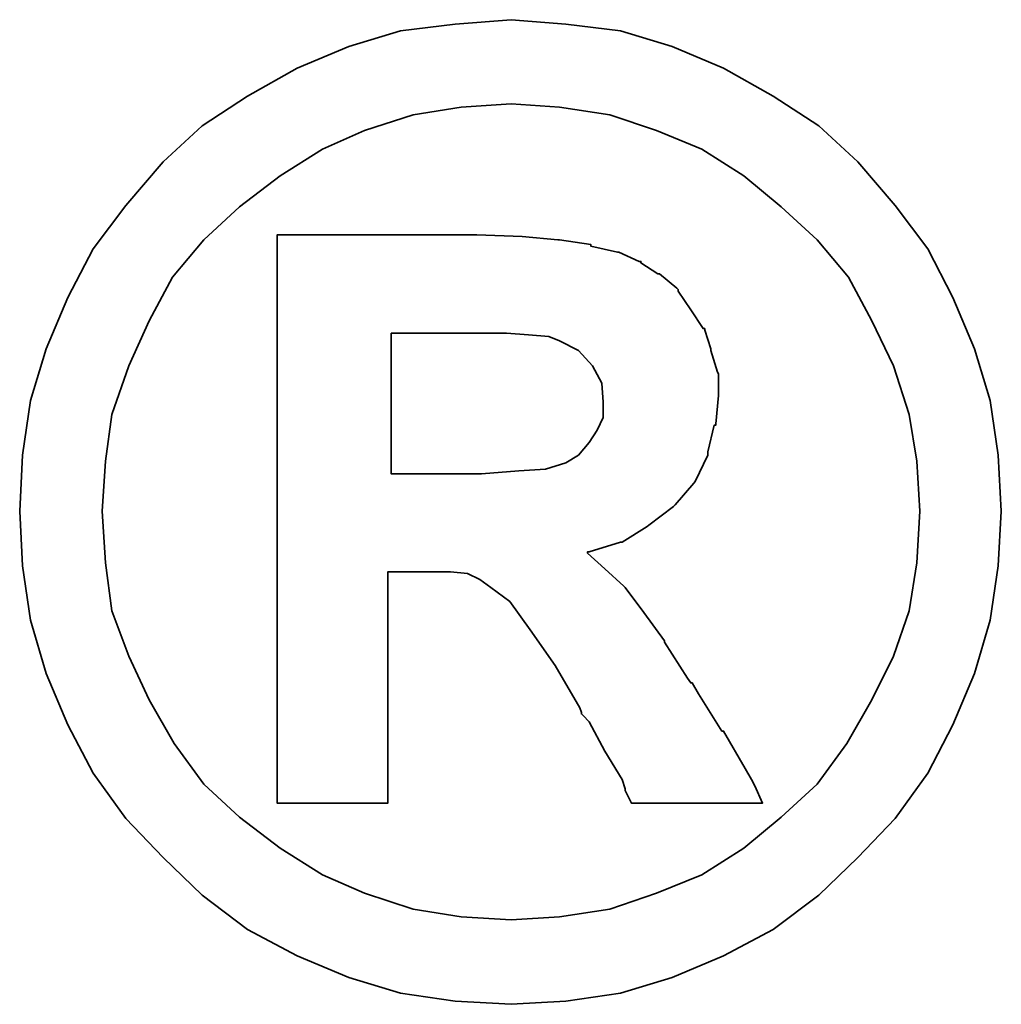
# Model space of a CAD drawing. Header units: inches. Extents: x -436 to 2114, y -375 to 994.
# Tile 46 of 49: x 302.295 to 302.832, y 175.926 to 176.465. Entities that reach past the tile are written whole.
import ezdxf

# ---------------------------------------------------------------- set-up
doc = ezdxf.new("R2010")
doc.units = ezdxf.units.IN
doc.header["$MEASUREMENT"] = 0
doc.layers.add('DIM', color=4, linetype='Continuous')
doc.layers.add('layer 1', color=7, linetype='Continuous')

# ---------------------------------------------------------------- blocks, each defined once
blk = doc.blocks.new('TBI MOTION logo(完整正式版)')
at = {"layer": 'layer 1', "color": 22, "lineweight": 35}
for points, knots in [([(81.20634, 4.98624), (81.20634, 4.98624), (81.18649, 5.32862), (81.18649, 5.32862), (81.18649, 5.32862), (81.18649, 5.32862), (81.13886, 5.66206), (81.13886, 5.66206), (81.13886, 5.66206), (81.13886, 5.66206), (81.04359, 5.97764), (81.04359, 5.97764), (81.04359, 5.97764), (81.04359, 5.97764), (80.91061, 6.29124), (80.91061, 6.29124), (80.91061, 6.29124), (80.91061, 6.29124), (80.75778, 6.58697), (80.75778, 6.58697), (80.75778, 6.58697), (80.75778, 6.58697), (80.5593, 6.85294), (80.5593, 6.85294), (80.5593, 6.85294), (80.5593, 6.85294), (80.33105, 7.1189), (80.33105, 7.1189), (80.33105, 7.1189), (80.33105, 7.1189), (80.09287, 7.33921), (80.09287, 7.33921), (80.09287, 7.33921), (80.09287, 7.33921), (79.815, 7.51982), (79.815, 7.51982), (79.815, 7.51982), (79.815, 7.51982), (79.51133, 7.69051), (79.51133, 7.69051), (79.51133, 7.69051), (79.51133, 7.69051), (79.19773, 7.8235), (79.19773, 7.8235), (79.19773, 7.8235), (79.19773, 7.8235), (78.88215, 7.91877), (78.88215, 7.91877), (78.88215, 7.91877), (78.88215, 7.91877), (78.54871, 7.95846), (78.54871, 7.95846), (78.54871, 7.95846), (78.54871, 7.95846), (78.21526, 7.98625), (78.21526, 7.98625), (78.21526, 7.98625), (78.21526, 7.98625), (77.87388, 7.95846), (77.87388, 7.95846), (77.87388, 7.95846), (77.87388, 7.95846), (77.54044, 7.91877), (77.54044, 7.91877), (77.54044, 7.91877), (77.54044, 7.91877), (77.22485, 7.8235), (77.22485, 7.8235), (77.22485, 7.8235), (77.22485, 7.8235), (76.91027, 7.69051), (76.91027, 7.69051), (76.91027, 7.69051), (76.91027, 7.69051), (76.6056, 7.51982), (76.6056, 7.51982), (76.6056, 7.51982), (76.6056, 7.51982), (76.32972, 7.33921), (76.32972, 7.33921), (76.32972, 7.33921), (76.32972, 7.33921), (76.09154, 7.1189), (76.09154, 7.1189), (76.09154, 7.1189), (76.09154, 7.1189), (75.86329, 6.85294), (75.86329, 6.85294), (75.86329, 6.85294), (75.86329, 6.85294), (75.66382, 6.58697), (75.66382, 6.58697), (75.66382, 6.58697), (75.66382, 6.58697), (75.51099, 6.29124), (75.51099, 6.29124), (75.51099, 6.29124), (75.51099, 6.29124), (75.37702, 5.97764), (75.37702, 5.97764), (75.37702, 5.97764), (75.37702, 5.97764), (75.28175, 5.66206), (75.28175, 5.66206), (75.28175, 5.66206), (75.28175, 5.66206), (75.23411, 5.32862), (75.23411, 5.32862), (75.23411, 5.32862), (75.23411, 5.32862), (75.21625, 4.98624), (75.21625, 4.98624), (75.21625, 4.98624), (75.21625, 4.98624), (75.23411, 4.6528), (75.23411, 4.6528), (75.23411, 4.6528), (75.23411, 4.6528), (75.28175, 4.32035), (75.28175, 4.32035), (75.28175, 4.32035), (75.28175, 4.32035), (75.37702, 3.99583), (75.37702, 3.99583), (75.37702, 3.99583), (75.37702, 3.99583), (75.51099, 3.68224), (75.51099, 3.68224), (75.51099, 3.68224), (75.51099, 3.68224), (75.66382, 3.38749), (75.66382, 3.38749), (75.66382, 3.38749), (75.66382, 3.38749), (75.86329, 3.10963), (75.86329, 3.10963), (75.86329, 3.10963), (75.86329, 3.10963), (76.09154, 2.87145), (76.09154, 2.87145), (76.09154, 2.87145), (76.09154, 2.87145), (76.32972, 2.6432), (76.32972, 2.6432), (76.32972, 2.6432), (76.32972, 2.6432), (76.6056, 2.43381), (76.6056, 2.43381), (76.6056, 2.43381), (76.6056, 2.43381), (76.91027, 2.27205), (76.91027, 2.27205), (76.91027, 2.27205), (76.91027, 2.27205), (77.22485, 2.13906), (77.22485, 2.13906), (77.22485, 2.13906), (77.22485, 2.13906), (77.54044, 2.0438), (77.54044, 2.0438), (77.54044, 2.0438), (77.54044, 2.0438), (77.87388, 1.99616), (77.87388, 1.99616), (77.87388, 1.99616), (77.87388, 1.99616), (78.21526, 1.97631), (78.21526, 1.97631), (78.21526, 1.97631), (78.21526, 1.97631), (78.54871, 1.99616), (78.54871, 1.99616), (78.54871, 1.99616), (78.54871, 1.99616), (78.88215, 2.0438), (78.88215, 2.0438), (78.88215, 2.0438), (78.88215, 2.0438), (79.19773, 2.13906), (79.19773, 2.13906), (79.19773, 2.13906), (79.19773, 2.13906), (79.51133, 2.27205), (79.51133, 2.27205), (79.51133, 2.27205), (79.51133, 2.27205), (79.815, 2.43381), (79.815, 2.43381), (79.815, 2.43381), (79.815, 2.43381), (80.09287, 2.6432), (80.09287, 2.6432), (80.09287, 2.6432), (80.09287, 2.6432), (80.33105, 2.87145), (80.33105, 2.87145), (80.33105, 2.87145), (80.33105, 2.87145), (80.5593, 3.10963), (80.5593, 3.10963), (80.5593, 3.10963), (80.5593, 3.10963), (80.75778, 3.38749), (80.75778, 3.38749), (80.75778, 3.38749), (80.75778, 3.38749), (80.91061, 3.68224), (80.91061, 3.68224), (80.91061, 3.68224), (80.91061, 3.68224), (81.04359, 3.99583), (81.04359, 3.99583), (81.04359, 3.99583), (81.04359, 3.99583), (81.13886, 4.32035), (81.13886, 4.32035), (81.13886, 4.32035), (81.13886, 4.32035), (81.18649, 4.6528), (81.18649, 4.6528), (81.18649, 4.6528), (81.18649, 4.6528), (81.20634, 4.98624), (81.20634, 4.98624)], [0, 0, 0, 0, 0.0178571, 0.0178571, 0.0178571, 0.0178571, 0.0357143, 0.0357143, 0.0357143, 0.0357143, 0.0535714, 0.0535714, 0.0535714, 0.0535714, 0.0714286, 0.0714286, 0.0714286, 0.0714286, 0.0892857, 0.0892857, 0.0892857, 0.0892857, 0.1071429, 0.1071429, 0.1071429, 0.1071429, 0.125, 0.125, 0.125, 0.125, 0.1428571, 0.1428571, 0.1428571, 0.1428571, 0.1607143, 0.1607143, 0.1607143, 0.1607143, 0.1785714, 0.1785714, 0.1785714, 0.1785714, 0.1964286, 0.1964286, 0.1964286, 0.1964286, 0.2142857, 0.2142857, 0.2142857, 0.2142857, 0.2321429, 0.2321429, 0.2321429, 0.2321429, 0.25, 0.25, 0.25, 0.25, 0.2678571, 0.2678571, 0.2678571, 0.2678571, 0.2857143, 0.2857143, 0.2857143, 0.2857143, 0.3035714, 0.3035714, 0.3035714, 0.3035714, 0.3214286, 0.3214286, 0.3214286, 0.3214286, 0.3392857, 0.3392857, 0.3392857, 0.3392857, 0.3571429, 0.3571429, 0.3571429, 0.3571429, 0.375, 0.375, 0.375, 0.375, 0.3928571, 0.3928571, 0.3928571, 0.3928571, 0.4107143, 0.4107143, 0.4107143, 0.4107143, 0.4285714, 0.4285714, 0.4285714, 0.4285714, 0.4464286, 0.4464286, 0.4464286, 0.4464286, 0.4642857, 0.4642857, 0.4642857, 0.4642857, 0.4821429, 0.4821429, 0.4821429, 0.4821429, 0.5, 0.5, 0.5, 0.5, 0.5178571, 0.5178571, 0.5178571, 0.5178571, 0.5357143, 0.5357143, 0.5357143, 0.5357143, 0.5535714, 0.5535714, 0.5535714, 0.5535714, 0.5714286, 0.5714286, 0.5714286, 0.5714286, 0.5892857, 0.5892857, 0.5892857, 0.5892857, 0.6071429, 0.6071429, 0.6071429, 0.6071429, 0.625, 0.625, 0.625, 0.625, 0.6428571, 0.6428571, 0.6428571, 0.6428571, 0.6607143, 0.6607143, 0.6607143, 0.6607143, 0.6785714, 0.6785714, 0.6785714, 0.6785714, 0.6964286, 0.6964286, 0.6964286, 0.6964286, 0.7142857, 0.7142857, 0.7142857, 0.7142857, 0.7321429, 0.7321429, 0.7321429, 0.7321429, 0.75, 0.75, 0.75, 0.75, 0.7678571, 0.7678571, 0.7678571, 0.7678571, 0.7857143, 0.7857143, 0.7857143, 0.7857143, 0.8035714, 0.8035714, 0.8035714, 0.8035714, 0.8214286, 0.8214286, 0.8214286, 0.8214286, 0.8392857, 0.8392857, 0.8392857, 0.8392857, 0.8571429, 0.8571429, 0.8571429, 0.8571429, 0.875, 0.875, 0.875, 0.875, 0.8928571, 0.8928571, 0.8928571, 0.8928571, 0.9107143, 0.9107143, 0.9107143, 0.9107143, 0.9285714, 0.9285714, 0.9285714, 0.9285714, 0.9464286, 0.9464286, 0.9464286, 0.9464286, 0.9642857, 0.9642857, 0.9642857, 0.9642857, 0.9821429, 0.9821429, 0.9821429, 0.9821429, 1, 1, 1, 1]), ([(80.71014, 4.98624), (80.71014, 4.98624), (80.69129, 5.29091), (80.69129, 5.29091), (80.69129, 5.29091), (80.69129, 5.29091), (80.64464, 5.57672), (80.64464, 5.57672), (80.64464, 5.57672), (80.64464, 5.57672), (80.54937, 5.87245), (80.54937, 5.87245), (80.54937, 5.87245), (80.54937, 5.87245), (80.41639, 6.14833), (80.41639, 6.14833), (80.41639, 6.14833), (80.41639, 6.14833), (80.27349, 6.41429), (80.27349, 6.41429), (80.27349, 6.41429), (80.27349, 6.41429), (80.08295, 6.64255), (80.08295, 6.64255), (80.08295, 6.64255), (80.08295, 6.64255), (79.86264, 6.84301), (79.86264, 6.84301), (79.86264, 6.84301), (79.86264, 6.84301), (79.63439, 7.03355), (79.63439, 7.03355), (79.63439, 7.03355), (79.63439, 7.03355), (79.37835, 7.1963), (79.37835, 7.1963), (79.37835, 7.1963), (79.37835, 7.1963), (79.10246, 7.30944), (79.10246, 7.30944), (79.10246, 7.30944), (79.10246, 7.30944), (78.81665, 7.40471), (78.81665, 7.40471), (78.81665, 7.40471), (78.81665, 7.40471), (78.511, 7.45234), (78.511, 7.45234), (78.511, 7.45234), (78.511, 7.45234), (78.21526, 7.47219), (78.21526, 7.47219), (78.21526, 7.47219), (78.21526, 7.47219), (77.9106, 7.45234), (77.9106, 7.45234), (77.9106, 7.45234), (77.9106, 7.45234), (77.61685, 7.40471), (77.61685, 7.40471), (77.61685, 7.40471), (77.61685, 7.40471), (77.32012, 7.30944), (77.32012, 7.30944), (77.32012, 7.30944), (77.32012, 7.30944), (77.06309, 7.1963), (77.06309, 7.1963), (77.06309, 7.1963), (77.06309, 7.1963), (76.80606, 7.03355), (76.80606, 7.03355), (76.80606, 7.03355), (76.80606, 7.03355), (76.55797, 6.84301), (76.55797, 6.84301), (76.55797, 6.84301), (76.55797, 6.84301), (76.34063, 6.64255), (76.34063, 6.64255), (76.34063, 6.64255), (76.34063, 6.64255), (76.1491, 6.41429), (76.1491, 6.41429), (76.1491, 6.41429), (76.1491, 6.41429), (76.0062, 6.14833), (76.0062, 6.14833), (76.0062, 6.14833), (76.0062, 6.14833), (75.88314, 5.87245), (75.88314, 5.87245), (75.88314, 5.87245), (75.88314, 5.87245), (75.77794, 5.57672), (75.77794, 5.57672), (75.77794, 5.57672), (75.77794, 5.57672), (75.73924, 5.29091), (75.73924, 5.29091), (75.73924, 5.29091), (75.73924, 5.29091), (75.72039, 4.98624), (75.72039, 4.98624), (75.72039, 4.98624), (75.72039, 4.98624), (75.73924, 4.67165), (75.73924, 4.67165), (75.73924, 4.67165), (75.73924, 4.67165), (75.77794, 4.37791), (75.77794, 4.37791), (75.77794, 4.37791), (75.77794, 4.37791), (75.88314, 4.10102), (75.88314, 4.10102), (75.88314, 4.10102), (75.88314, 4.10102), (76.0062, 3.83407), (76.0062, 3.83407), (76.0062, 3.83407), (76.0062, 3.83407), (76.15902, 3.56811), (76.15902, 3.56811), (76.15902, 3.56811), (76.15902, 3.56811), (76.34063, 3.32001), (76.34063, 3.32001), (76.34063, 3.32001), (76.34063, 3.32001), (76.55797, 3.11955), (76.55797, 3.11955), (76.55797, 3.11955), (76.55797, 3.11955), (76.80606, 2.92901), (76.80606, 2.92901), (76.80606, 2.92901), (76.80606, 2.92901), (77.06309, 2.76725), (77.06309, 2.76725), (77.06309, 2.76725), (77.06309, 2.76725), (77.32012, 2.65412), (77.32012, 2.65412), (77.32012, 2.65412), (77.32012, 2.65412), (77.61685, 2.55786), (77.61685, 2.55786), (77.61685, 2.55786), (77.61685, 2.55786), (77.9106, 2.51022), (77.9106, 2.51022), (77.9106, 2.51022), (77.9106, 2.51022), (78.21526, 2.49137), (78.21526, 2.49137), (78.21526, 2.49137), (78.21526, 2.49137), (78.511, 2.51022), (78.511, 2.51022), (78.511, 2.51022), (78.511, 2.51022), (78.81665, 2.55786), (78.81665, 2.55786), (78.81665, 2.55786), (78.81665, 2.55786), (79.10246, 2.65412), (79.10246, 2.65412), (79.10246, 2.65412), (79.10246, 2.65412), (79.37835, 2.76725), (79.37835, 2.76725), (79.37835, 2.76725), (79.37835, 2.76725), (79.63439, 2.92901), (79.63439, 2.92901), (79.63439, 2.92901), (79.63439, 2.92901), (79.86264, 3.11955), (79.86264, 3.11955), (79.86264, 3.11955), (79.86264, 3.11955), (80.08295, 3.32001), (80.08295, 3.32001), (80.08295, 3.32001), (80.08295, 3.32001), (80.26356, 3.56811), (80.26356, 3.56811), (80.26356, 3.56811), (80.26356, 3.56811), (80.41639, 3.83407), (80.41639, 3.83407), (80.41639, 3.83407), (80.41639, 3.83407), (80.54937, 4.10102), (80.54937, 4.10102), (80.54937, 4.10102), (80.54937, 4.10102), (80.64464, 4.37791), (80.64464, 4.37791), (80.64464, 4.37791), (80.64464, 4.37791), (80.69129, 4.67165), (80.69129, 4.67165), (80.69129, 4.67165), (80.69129, 4.67165), (80.71014, 4.98624), (80.71014, 4.98624)], [0, 0, 0, 0, 0.0192308, 0.0192308, 0.0192308, 0.0192308, 0.0384615, 0.0384615, 0.0384615, 0.0384615, 0.0576923, 0.0576923, 0.0576923, 0.0576923, 0.0769231, 0.0769231, 0.0769231, 0.0769231, 0.0961538, 0.0961538, 0.0961538, 0.0961538, 0.1153846, 0.1153846, 0.1153846, 0.1153846, 0.1346154, 0.1346154, 0.1346154, 0.1346154, 0.1538462, 0.1538462, 0.1538462, 0.1538462, 0.1730769, 0.1730769, 0.1730769, 0.1730769, 0.1923077, 0.1923077, 0.1923077, 0.1923077, 0.2115385, 0.2115385, 0.2115385, 0.2115385, 0.2307692, 0.2307692, 0.2307692, 0.2307692, 0.25, 0.25, 0.25, 0.25, 0.2692308, 0.2692308, 0.2692308, 0.2692308, 0.2884615, 0.2884615, 0.2884615, 0.2884615, 0.3076923, 0.3076923, 0.3076923, 0.3076923, 0.3269231, 0.3269231, 0.3269231, 0.3269231, 0.3461538, 0.3461538, 0.3461538, 0.3461538, 0.3653846, 0.3653846, 0.3653846, 0.3653846, 0.3846154, 0.3846154, 0.3846154, 0.3846154, 0.4038462, 0.4038462, 0.4038462, 0.4038462, 0.4230769, 0.4230769, 0.4230769, 0.4230769, 0.4423077, 0.4423077, 0.4423077, 0.4423077, 0.4615385, 0.4615385, 0.4615385, 0.4615385, 0.4807692, 0.4807692, 0.4807692, 0.4807692, 0.5, 0.5, 0.5, 0.5, 0.5192308, 0.5192308, 0.5192308, 0.5192308, 0.5384615, 0.5384615, 0.5384615, 0.5384615, 0.5576923, 0.5576923, 0.5576923, 0.5576923, 0.5769231, 0.5769231, 0.5769231, 0.5769231, 0.5961538, 0.5961538, 0.5961538, 0.5961538, 0.6153846, 0.6153846, 0.6153846, 0.6153846, 0.6346154, 0.6346154, 0.6346154, 0.6346154, 0.6538462, 0.6538462, 0.6538462, 0.6538462, 0.6730769, 0.6730769, 0.6730769, 0.6730769, 0.6923077, 0.6923077, 0.6923077, 0.6923077, 0.7115385, 0.7115385, 0.7115385, 0.7115385, 0.7307692, 0.7307692, 0.7307692, 0.7307692, 0.75, 0.75, 0.75, 0.75, 0.7692308, 0.7692308, 0.7692308, 0.7692308, 0.7884615, 0.7884615, 0.7884615, 0.7884615, 0.8076923, 0.8076923, 0.8076923, 0.8076923, 0.8269231, 0.8269231, 0.8269231, 0.8269231, 0.8461538, 0.8461538, 0.8461538, 0.8461538, 0.8653846, 0.8653846, 0.8653846, 0.8653846, 0.8846154, 0.8846154, 0.8846154, 0.8846154, 0.9038462, 0.9038462, 0.9038462, 0.9038462, 0.9230769, 0.9230769, 0.9230769, 0.9230769, 0.9423077, 0.9423077, 0.9423077, 0.9423077, 0.9615385, 0.9615385, 0.9615385, 0.9615385, 0.9807692, 0.9807692, 0.9807692, 0.9807692, 1, 1, 1, 1]), ([(76.78721, 3.2823), (76.78721, 3.2823), (76.78721, 3.32001), (76.78721, 3.32001), (76.78721, 3.32001), (76.78721, 3.32001), (76.78721, 3.42422), (76.78721, 3.42422), (76.78721, 3.42422), (76.78721, 3.42422), (76.78721, 3.59689), (76.78721, 3.59689), (76.78721, 3.59689), (76.78721, 3.59689), (76.78721, 3.80529), (76.78721, 3.80529), (76.78721, 3.80529), (76.78721, 3.80529), (76.78721, 4.0524), (76.78721, 4.0524), (76.78721, 4.0524), (76.78721, 4.0524), (76.78721, 4.32035), (76.78721, 4.32035), (76.78721, 4.32035), (76.78721, 4.32035), (76.78721, 4.92868), (76.78721, 4.92868), (76.78721, 4.92868), (76.78721, 4.92868), (76.78721, 5.53801), (76.78721, 5.53801), (76.78721, 5.53801), (76.78721, 5.53801), (76.78721, 5.82482), (76.78721, 5.82482), (76.78721, 5.82482), (76.78721, 5.82482), (76.78721, 6.07291), (76.78721, 6.07291), (76.78721, 6.07291), (76.78721, 6.07291), (76.78721, 6.30017), (76.78721, 6.30017), (76.78721, 6.30017), (76.78721, 6.30017), (76.78721, 6.45399), (76.78721, 6.45399), (76.78721, 6.45399), (76.78721, 6.45399), (76.78721, 6.5572), (76.78721, 6.5572), (76.78721, 6.5572), (76.78721, 6.5572), (76.78721, 6.59689), (76.78721, 6.59689), (76.78721, 6.59689), (76.78721, 6.59689), (76.78721, 6.67232), (76.78721, 6.67232), (76.78721, 6.67232), (76.78721, 6.67232), (76.8537, 6.67232), (76.8537, 6.67232), (76.8537, 6.67232), (76.8537, 6.67232), (76.87355, 6.67232), (76.87355, 6.67232), (76.87355, 6.67232), (76.87355, 6.67232), (76.91027, 6.67232), (76.91027, 6.67232), (76.91027, 6.67232), (76.91027, 6.67232), (77.04424, 6.67232), (77.04424, 6.67232), (77.04424, 6.67232), (77.04424, 6.67232), (77.22485, 6.67232), (77.22485, 6.67232), (77.22485, 6.67232), (77.22485, 6.67232), (77.43524, 6.67232), (77.43524, 6.67232), (77.43524, 6.67232), (77.43524, 6.67232), (77.65357, 6.67232), (77.65357, 6.67232), (77.65357, 6.67232), (77.65357, 6.67232), (77.82625, 6.67232), (77.82625, 6.67232), (77.82625, 6.67232), (77.82625, 6.67232), (77.94037, 6.67232), (77.94037, 6.67232), (77.94037, 6.67232), (77.94037, 6.67232), (77.97709, 6.67232), (77.97709, 6.67232), (77.97709, 6.67232), (77.97709, 6.67232), (77.99694, 6.67232), (77.99694, 6.67232), (77.99694, 6.67232), (77.99694, 6.67232), (78.00686, 6.67232), (78.00686, 6.67232), (78.00686, 6.67232), (78.00686, 6.67232), (78.28275, 6.6624), (78.28275, 6.6624), (78.28275, 6.6624), (78.28275, 6.6624), (78.50107, 6.64255), (78.50107, 6.64255), (78.50107, 6.64255), (78.50107, 6.64255), (78.511, 6.64255), (78.511, 6.64255), (78.511, 6.64255), (78.511, 6.64255), (78.70154, 6.61476), (78.70154, 6.61476), (78.70154, 6.61476), (78.70154, 6.61476), (78.70154, 6.60483), (78.70154, 6.60483), (78.70154, 6.60483), (78.70154, 6.60483), (78.86429, 6.56713), (78.86429, 6.56713), (78.86429, 6.56713), (78.86429, 6.56713), (78.87223, 6.56713), (78.87223, 6.56713), (78.87223, 6.56713), (78.87223, 6.56713), (78.99727, 6.51056), (78.99727, 6.51056), (78.99727, 6.51056), (78.99727, 6.51056), (79.00719, 6.51056), (79.00719, 6.51056), (79.00719, 6.51056), (79.00719, 6.51056), (79.00719, 6.50162), (79.00719, 6.50162), (79.00719, 6.50162), (79.00719, 6.50162), (79.1104, 6.43415), (79.1104, 6.43415), (79.1104, 6.43415), (79.1104, 6.43415), (79.12132, 6.43415), (79.12132, 6.43415), (79.12132, 6.43415), (79.12132, 6.43415), (79.22552, 6.34781), (79.22552, 6.34781), (79.22552, 6.34781), (79.22552, 6.34781), (79.23544, 6.33888), (79.23544, 6.33888), (79.23544, 6.33888), (79.23544, 6.33888), (79.23544, 6.32895), (79.23544, 6.32895), (79.23544, 6.32895), (79.23544, 6.32895), (79.31087, 6.21483), (79.31087, 6.21483), (79.31087, 6.21483), (79.31087, 6.21483), (79.38629, 6.1007), (79.38629, 6.1007), (79.38629, 6.1007), (79.38629, 6.1007), (79.3972, 6.1007), (79.3972, 6.1007), (79.3972, 6.1007), (79.3972, 6.1007), (79.3972, 6.09078), (79.3972, 6.09078), (79.3972, 6.09078), (79.3972, 6.09078), (79.43392, 5.97764), (79.43392, 5.97764), (79.43392, 5.97764), (79.43392, 5.97764), (79.43392, 5.96772), (79.43392, 5.96772), (79.43392, 5.96772), (79.43392, 5.96772), (79.47362, 5.83474), (79.47362, 5.83474), (79.47362, 5.83474), (79.47362, 5.83474), (79.48156, 5.82482), (79.48156, 5.82482), (79.48156, 5.82482), (79.48156, 5.82482), (79.48156, 5.69977), (79.48156, 5.69977), (79.48156, 5.69977), (79.48156, 5.69977), (79.48156, 5.69183), (79.48156, 5.69183), (79.48156, 5.69183), (79.48156, 5.69183), (79.4637, 5.51915), (79.4637, 5.51915), (79.4637, 5.51915), (79.4637, 5.51915), (79.4637, 5.51122), (79.4637, 5.51122), (79.4637, 5.51122), (79.4637, 5.51122), (79.45377, 5.51122), (79.45377, 5.51122), (79.45377, 5.51122), (79.45377, 5.51122), (79.41507, 5.34847), (79.41507, 5.34847), (79.41507, 5.34847), (79.41507, 5.34847), (79.41507, 5.33854), (79.41507, 5.33854), (79.41507, 5.33854), (79.41507, 5.33854), (79.41507, 5.32862), (79.41507, 5.32862), (79.41507, 5.32862), (79.41507, 5.32862), (79.33865, 5.16785), (79.33865, 5.16785), (79.33865, 5.16785), (79.33865, 5.16785), (79.33071, 5.15693), (79.33071, 5.15693), (79.33071, 5.15693), (79.33071, 5.15693), (79.2156, 5.02495), (79.2156, 5.02495), (79.2156, 5.02495), (79.2156, 5.02495), (79.20567, 5.01502), (79.20567, 5.01502), (79.20567, 5.01502), (79.20567, 5.01502), (79.05483, 4.89991), (79.05483, 4.89991), (79.05483, 4.89991), (79.05483, 4.89991), (79.04491, 4.89197), (79.04491, 4.89197), (79.04491, 4.89197), (79.04491, 4.89197), (78.89208, 4.7967), (78.89208, 4.7967), (78.89208, 4.7967), (78.89208, 4.7967), (78.88215, 4.7967), (78.88215, 4.7967), (78.88215, 4.7967), (78.88215, 4.7967), (78.69161, 4.73913), (78.69161, 4.73913), (78.69161, 4.73913), (78.69161, 4.73913), (78.68169, 4.73913), (78.68169, 4.73913), (78.68169, 4.73913), (78.68169, 4.73913), (78.68169, 4.72921), (78.68169, 4.72921), (78.68169, 4.72921), (78.68169, 4.72921), (78.78688, 4.63394), (78.78688, 4.63394), (78.78688, 4.63394), (78.78688, 4.63394), (78.902, 4.52875), (78.902, 4.52875), (78.902, 4.52875), (78.902, 4.52875), (78.91093, 4.52081), (78.91093, 4.52081), (78.91093, 4.52081), (78.91093, 4.52081), (79.02506, 4.36798), (79.02506, 4.36798), (79.02506, 4.36798), (79.02506, 4.36798), (79.1501, 4.1953), (79.1501, 4.1953), (79.1501, 4.1953), (79.1501, 4.1953), (79.1501, 4.18736), (79.1501, 4.18736), (79.1501, 4.18736), (79.1501, 4.18736), (79.29201, 3.96705), (79.29201, 3.96705), (79.29201, 3.96705), (79.29201, 3.96705), (79.31087, 3.93828), (79.31087, 3.93828), (79.31087, 3.93828), (79.31087, 3.93828), (79.32079, 3.93828), (79.32079, 3.93828), (79.32079, 3.93828), (79.32079, 3.93828), (79.3585, 3.87178), (79.3585, 3.87178), (79.3585, 3.87178), (79.3585, 3.87178), (79.50141, 3.64353), (79.50141, 3.64353), (79.50141, 3.64353), (79.50141, 3.64353), (79.51133, 3.64353), (79.51133, 3.64353), (79.51133, 3.64353), (79.51133, 3.64353), (79.64431, 3.41528), (79.64431, 3.41528), (79.64431, 3.41528), (79.64431, 3.41528), (79.68202, 3.3478), (79.68202, 3.3478), (79.68202, 3.3478), (79.68202, 3.3478), (79.70187, 3.31009), (79.70187, 3.31009), (79.70187, 3.31009), (79.70187, 3.31009), (79.7495, 3.2049), (79.7495, 3.2049), (79.7495, 3.2049), (79.7495, 3.2049), (79.64431, 3.2049), (79.64431, 3.2049), (79.64431, 3.2049), (79.64431, 3.2049), (79.62546, 3.2049), (79.62546, 3.2049), (79.62546, 3.2049), (79.62546, 3.2049), (79.53912, 3.2049), (79.53912, 3.2049), (79.53912, 3.2049), (79.53912, 3.2049), (79.31087, 3.2049), (79.31087, 3.2049), (79.31087, 3.2049), (79.31087, 3.2049), (79.08262, 3.2049), (79.08262, 3.2049), (79.08262, 3.2049), (79.08262, 3.2049), (79.00719, 3.2049), (79.00719, 3.2049), (79.00719, 3.2049), (79.00719, 3.2049), (78.98735, 3.2049), (78.98735, 3.2049), (78.98735, 3.2049), (78.98735, 3.2049), (78.94964, 3.2049), (78.94964, 3.2049), (78.94964, 3.2049), (78.94964, 3.2049), (78.92979, 3.24459), (78.92979, 3.24459), (78.92979, 3.24459), (78.92979, 3.24459), (78.91093, 3.2823), (78.91093, 3.2823), (78.91093, 3.2823), (78.91093, 3.2823), (78.91093, 3.29223), (78.91093, 3.29223), (78.91093, 3.29223), (78.91093, 3.29223), (78.89208, 3.3478), (78.89208, 3.3478), (78.89208, 3.3478), (78.89208, 3.3478), (78.78688, 3.52048), (78.78688, 3.52048), (78.78688, 3.52048), (78.78688, 3.52048), (78.69161, 3.7001), (78.69161, 3.7001), (78.69161, 3.7001), (78.69161, 3.7001), (78.6539, 3.7388), (78.6539, 3.7388), (78.6539, 3.7388), (78.6539, 3.7388), (78.64398, 3.74873), (78.64398, 3.74873), (78.64398, 3.74873), (78.64398, 3.74873), (78.64398, 3.75766), (78.64398, 3.75766), (78.64398, 3.75766), (78.64398, 3.75766), (78.63405, 3.78644), (78.63405, 3.78644), (78.63405, 3.78644), (78.63405, 3.78644), (78.48321, 4.04347), (78.48321, 4.04347), (78.48321, 4.04347), (78.48321, 4.04347), (78.33038, 4.2618), (78.33038, 4.2618), (78.33038, 4.2618), (78.33038, 4.2618), (78.20732, 4.43447), (78.20732, 4.43447), (78.20732, 4.43447), (78.20732, 4.43447), (78.09221, 4.52081), (78.09221, 4.52081), (78.09221, 4.52081), (78.09221, 4.52081), (78.02472, 4.56845), (78.02472, 4.56845), (78.02472, 4.56845), (78.02472, 4.56845), (77.9493, 4.60616), (77.9493, 4.60616), (77.9493, 4.60616), (77.9493, 4.60616), (77.8451, 4.61608), (77.8451, 4.61608), (77.8451, 4.61608), (77.8451, 4.61608), (77.71113, 4.61608), (77.71113, 4.61608), (77.71113, 4.61608), (77.71113, 4.61608), (77.69128, 4.61608), (77.69128, 4.61608), (77.69128, 4.61608), (77.69128, 4.61608), (77.67342, 4.61608), (77.67342, 4.61608), (77.67342, 4.61608), (77.67342, 4.61608), (77.5583, 4.61608), (77.5583, 4.61608), (77.5583, 4.61608), (77.5583, 4.61608), (77.46303, 4.61608), (77.46303, 4.61608), (77.46303, 4.61608), (77.46303, 4.61608), (77.46303, 4.54761), (77.46303, 4.54761), (77.46303, 4.54761), (77.46303, 4.54761), (77.46303, 4.47318), (77.46303, 4.47318), (77.46303, 4.47318), (77.46303, 4.47318), (77.46303, 4.24294), (77.46303, 4.24294), (77.46303, 4.24294), (77.46303, 4.24294), (77.46303, 3.99583), (77.46303, 3.99583), (77.46303, 3.99583), (77.46303, 3.99583), (77.46303, 3.72888), (77.46303, 3.72888), (77.46303, 3.72888), (77.46303, 3.72888), (77.46303, 3.51055), (77.46303, 3.51055), (77.46303, 3.51055), (77.46303, 3.51055), (77.46303, 3.42422), (77.46303, 3.42422), (77.46303, 3.42422), (77.46303, 3.42422), (77.46303, 3.35773), (77.46303, 3.35773), (77.46303, 3.35773), (77.46303, 3.35773), (77.46303, 3.30017), (77.46303, 3.30017), (77.46303, 3.30017), (77.46303, 3.30017), (77.46303, 3.2823), (77.46303, 3.2823), (77.46303, 3.2823), (77.46303, 3.2823), (77.46303, 3.2049), (77.46303, 3.2049), (77.46303, 3.2049), (77.46303, 3.2049), (77.39753, 3.2049), (77.39753, 3.2049), (77.39753, 3.2049), (77.39753, 3.2049), (77.37768, 3.2049), (77.37768, 3.2049), (77.37768, 3.2049), (77.37768, 3.2049), (77.32012, 3.2049), (77.32012, 3.2049), (77.32012, 3.2049), (77.32012, 3.2049), (77.12165, 3.2049), (77.12165, 3.2049), (77.12165, 3.2049), (77.12165, 3.2049), (76.94897, 3.2049), (76.94897, 3.2049), (76.94897, 3.2049), (76.94897, 3.2049), (76.8924, 3.2049), (76.8924, 3.2049), (76.8924, 3.2049), (76.8924, 3.2049), (76.8537, 3.2049), (76.8537, 3.2049), (76.8537, 3.2049), (76.8537, 3.2049), (76.78721, 3.2049), (76.78721, 3.2049), (76.78721, 3.2049), (76.78721, 3.2049), (76.78721, 3.2823), (76.78721, 3.2823)], [0, 0, 0, 0, 0.0074074, 0.0074074, 0.0074074, 0.0074074, 0.0148148, 0.0148148, 0.0148148, 0.0148148, 0.0222222, 0.0222222, 0.0222222, 0.0222222, 0.0296296, 0.0296296, 0.0296296, 0.0296296, 0.037037, 0.037037, 0.037037, 0.037037, 0.0444444, 0.0444444, 0.0444444, 0.0444444, 0.0518519, 0.0518519, 0.0518519, 0.0518519, 0.0592593, 0.0592593, 0.0592593, 0.0592593, 0.0666667, 0.0666667, 0.0666667, 0.0666667, 0.0740741, 0.0740741, 0.0740741, 0.0740741, 0.0814815, 0.0814815, 0.0814815, 0.0814815, 0.0888889, 0.0888889, 0.0888889, 0.0888889, 0.0962963, 0.0962963, 0.0962963, 0.0962963, 0.1037037, 0.1037037, 0.1037037, 0.1037037, 0.1111111, 0.1111111, 0.1111111, 0.1111111, 0.1185185, 0.1185185, 0.1185185, 0.1185185, 0.1259259, 0.1259259, 0.1259259, 0.1259259, 0.1333333, 0.1333333, 0.1333333, 0.1333333, 0.1407407, 0.1407407, 0.1407407, 0.1407407, 0.1481481, 0.1481481, 0.1481481, 0.1481481, 0.1555556, 0.1555556, 0.1555556, 0.1555556, 0.162963, 0.162963, 0.162963, 0.162963, 0.1703704, 0.1703704, 0.1703704, 0.1703704, 0.1777778, 0.1777778, 0.1777778, 0.1777778, 0.1851852, 0.1851852, 0.1851852, 0.1851852, 0.1925926, 0.1925926, 0.1925926, 0.1925926, 0.2, 0.2, 0.2, 0.2, 0.2074074, 0.2074074, 0.2074074, 0.2074074, 0.2148148, 0.2148148, 0.2148148, 0.2148148, 0.2222222, 0.2222222, 0.2222222, 0.2222222, 0.2296296, 0.2296296, 0.2296296, 0.2296296, 0.237037, 0.237037, 0.237037, 0.237037, 0.2444444, 0.2444444, 0.2444444, 0.2444444, 0.2518519, 0.2518519, 0.2518519, 0.2518519, 0.2592593, 0.2592593, 0.2592593, 0.2592593, 0.2666667, 0.2666667, 0.2666667, 0.2666667, 0.2740741, 0.2740741, 0.2740741, 0.2740741, 0.2814815, 0.2814815, 0.2814815, 0.2814815, 0.2888889, 0.2888889, 0.2888889, 0.2888889, 0.2962963, 0.2962963, 0.2962963, 0.2962963, 0.3037037, 0.3037037, 0.3037037, 0.3037037, 0.3111111, 0.3111111, 0.3111111, 0.3111111, 0.3185185, 0.3185185, 0.3185185, 0.3185185, 0.3259259, 0.3259259, 0.3259259, 0.3259259, 0.3333333, 0.3333333, 0.3333333, 0.3333333, 0.3407407, 0.3407407, 0.3407407, 0.3407407, 0.3481481, 0.3481481, 0.3481481, 0.3481481, 0.3555556, 0.3555556, 0.3555556, 0.3555556, 0.362963, 0.362963, 0.362963, 0.362963, 0.3703704, 0.3703704, 0.3703704, 0.3703704, 0.3777778, 0.3777778, 0.3777778, 0.3777778, 0.3851852, 0.3851852, 0.3851852, 0.3851852, 0.3925926, 0.3925926, 0.3925926, 0.3925926, 0.4, 0.4, 0.4, 0.4, 0.4074074, 0.4074074, 0.4074074, 0.4074074, 0.4148148, 0.4148148, 0.4148148, 0.4148148, 0.4222222, 0.4222222, 0.4222222, 0.4222222, 0.4296296, 0.4296296, 0.4296296, 0.4296296, 0.437037, 0.437037, 0.437037, 0.437037, 0.4444444, 0.4444444, 0.4444444, 0.4444444, 0.4518519, 0.4518519, 0.4518519, 0.4518519, 0.4592593, 0.4592593, 0.4592593, 0.4592593, 0.4666667, 0.4666667, 0.4666667, 0.4666667, 0.4740741, 0.4740741, 0.4740741, 0.4740741, 0.4814815, 0.4814815, 0.4814815, 0.4814815, 0.4888889, 0.4888889, 0.4888889, 0.4888889, 0.4962963, 0.4962963, 0.4962963, 0.4962963, 0.5037037, 0.5037037, 0.5037037, 0.5037037, 0.5111111, 0.5111111, 0.5111111, 0.5111111, 0.5185185, 0.5185185, 0.5185185, 0.5185185, 0.5259259, 0.5259259, 0.5259259, 0.5259259, 0.5333333, 0.5333333, 0.5333333, 0.5333333, 0.5407407, 0.5407407, 0.5407407, 0.5407407, 0.5481481, 0.5481481, 0.5481481, 0.5481481, 0.5555556, 0.5555556, 0.5555556, 0.5555556, 0.562963, 0.562963, 0.562963, 0.562963, 0.5703704, 0.5703704, 0.5703704, 0.5703704, 0.5777778, 0.5777778, 0.5777778, 0.5777778, 0.5851852, 0.5851852, 0.5851852, 0.5851852, 0.5925926, 0.5925926, 0.5925926, 0.5925926, 0.6, 0.6, 0.6, 0.6, 0.6074074, 0.6074074, 0.6074074, 0.6074074, 0.6148148, 0.6148148, 0.6148148, 0.6148148, 0.6222222, 0.6222222, 0.6222222, 0.6222222, 0.6296296, 0.6296296, 0.6296296, 0.6296296, 0.637037, 0.637037, 0.637037, 0.637037, 0.6444444, 0.6444444, 0.6444444, 0.6444444, 0.6518519, 0.6518519, 0.6518519, 0.6518519, 0.6592593, 0.6592593, 0.6592593, 0.6592593, 0.6666667, 0.6666667, 0.6666667, 0.6666667, 0.6740741, 0.6740741, 0.6740741, 0.6740741, 0.6814815, 0.6814815, 0.6814815, 0.6814815, 0.6888889, 0.6888889, 0.6888889, 0.6888889, 0.6962963, 0.6962963, 0.6962963, 0.6962963, 0.7037037, 0.7037037, 0.7037037, 0.7037037, 0.7111111, 0.7111111, 0.7111111, 0.7111111, 0.7185185, 0.7185185, 0.7185185, 0.7185185, 0.7259259, 0.7259259, 0.7259259, 0.7259259, 0.7333333, 0.7333333, 0.7333333, 0.7333333, 0.7407407, 0.7407407, 0.7407407, 0.7407407, 0.7481481, 0.7481481, 0.7481481, 0.7481481, 0.7555556, 0.7555556, 0.7555556, 0.7555556, 0.762963, 0.762963, 0.762963, 0.762963, 0.7703704, 0.7703704, 0.7703704, 0.7703704, 0.7777778, 0.7777778, 0.7777778, 0.7777778, 0.7851852, 0.7851852, 0.7851852, 0.7851852, 0.7925926, 0.7925926, 0.7925926, 0.7925926, 0.8, 0.8, 0.8, 0.8, 0.8074074, 0.8074074, 0.8074074, 0.8074074, 0.8148148, 0.8148148, 0.8148148, 0.8148148, 0.8222222, 0.8222222, 0.8222222, 0.8222222, 0.8296296, 0.8296296, 0.8296296, 0.8296296, 0.837037, 0.837037, 0.837037, 0.837037, 0.8444444, 0.8444444, 0.8444444, 0.8444444, 0.8518519, 0.8518519, 0.8518519, 0.8518519, 0.8592593, 0.8592593, 0.8592593, 0.8592593, 0.8666667, 0.8666667, 0.8666667, 0.8666667, 0.8740741, 0.8740741, 0.8740741, 0.8740741, 0.8814815, 0.8814815, 0.8814815, 0.8814815, 0.8888889, 0.8888889, 0.8888889, 0.8888889, 0.8962963, 0.8962963, 0.8962963, 0.8962963, 0.9037037, 0.9037037, 0.9037037, 0.9037037, 0.9111111, 0.9111111, 0.9111111, 0.9111111, 0.9185185, 0.9185185, 0.9185185, 0.9185185, 0.9259259, 0.9259259, 0.9259259, 0.9259259, 0.9333333, 0.9333333, 0.9333333, 0.9333333, 0.9407407, 0.9407407, 0.9407407, 0.9407407, 0.9481481, 0.9481481, 0.9481481, 0.9481481, 0.9555556, 0.9555556, 0.9555556, 0.9555556, 0.962963, 0.962963, 0.962963, 0.962963, 0.9703704, 0.9703704, 0.9703704, 0.9703704, 0.9777778, 0.9777778, 0.9777778, 0.9777778, 0.9851852, 0.9851852, 0.9851852, 0.9851852, 0.9925926, 0.9925926, 0.9925926, 0.9925926, 1, 1, 1, 1]), ([(77.48288, 6.07291), (77.48288, 6.07291), (77.48288, 5.99551), (77.48288, 5.99551), (77.48288, 5.99551), (77.48288, 5.99551), (77.48288, 5.82482), (77.48288, 5.82482), (77.48288, 5.82482), (77.48288, 5.82482), (77.48288, 5.63328), (77.48288, 5.63328), (77.48288, 5.63328), (77.48288, 5.63328), (77.48288, 5.46358), (77.48288, 5.46358), (77.48288, 5.46358), (77.48288, 5.46358), (77.48288, 5.29091), (77.48288, 5.29091), (77.48288, 5.29091), (77.48288, 5.29091), (77.48288, 5.21449), (77.48288, 5.21449), (77.48288, 5.21449), (77.48288, 5.21449), (77.50074, 5.21449), (77.50074, 5.21449), (77.50074, 5.21449), (77.50074, 5.21449), (77.71113, 5.21449), (77.71113, 5.21449), (77.71113, 5.21449), (77.71113, 5.21449), (77.94037, 5.21449), (77.94037, 5.21449), (77.94037, 5.21449), (77.94037, 5.21449), (78.01579, 5.21449), (78.01579, 5.21449), (78.01579, 5.21449), (78.01579, 5.21449), (78.03465, 5.21449), (78.03465, 5.21449), (78.03465, 5.21449), (78.03465, 5.21449), (78.2629, 5.23335), (78.2629, 5.23335), (78.2629, 5.23335), (78.2629, 5.23335), (78.42565, 5.24327), (78.42565, 5.24327), (78.42565, 5.24327), (78.42565, 5.24327), (78.54871, 5.28098), (78.54871, 5.28098), (78.54871, 5.28098), (78.54871, 5.28098), (78.62611, 5.32862), (78.62611, 5.32862), (78.62611, 5.32862), (78.62611, 5.32862), (78.69161, 5.40503), (78.69161, 5.40503), (78.69161, 5.40503), (78.69161, 5.40503), (78.73925, 5.48145), (78.73925, 5.48145), (78.73925, 5.48145), (78.73925, 5.48145), (78.77696, 5.55885), (78.77696, 5.55885), (78.77696, 5.55885), (78.77696, 5.55885), (78.77696, 5.65214), (78.77696, 5.65214), (78.77696, 5.65214), (78.77696, 5.65214), (78.76902, 5.76726), (78.76902, 5.76726), (78.76902, 5.76726), (78.76902, 5.76726), (78.71146, 5.87245), (78.71146, 5.87245), (78.71146, 5.87245), (78.71146, 5.87245), (78.62611, 5.96772), (78.62611, 5.96772), (78.62611, 5.96772), (78.62611, 5.96772), (78.511, 6.02528), (78.511, 6.02528), (78.511, 6.02528), (78.511, 6.02528), (78.44451, 6.05306), (78.44451, 6.05306), (78.44451, 6.05306), (78.44451, 6.05306), (78.32046, 6.06299), (78.32046, 6.06299), (78.32046, 6.06299), (78.32046, 6.06299), (78.18748, 6.07291), (78.18748, 6.07291), (78.18748, 6.07291), (78.18748, 6.07291), (77.99694, 6.07291), (77.99694, 6.07291), (77.99694, 6.07291), (77.99694, 6.07291), (77.97709, 6.07291), (77.97709, 6.07291), (77.97709, 6.07291), (77.97709, 6.07291), (77.90167, 6.07291), (77.90167, 6.07291), (77.90167, 6.07291), (77.90167, 6.07291), (77.69128, 6.07291), (77.69128, 6.07291), (77.69128, 6.07291), (77.69128, 6.07291), (77.50074, 6.07291), (77.50074, 6.07291), (77.50074, 6.07291), (77.50074, 6.07291), (77.48288, 6.07291), (77.48288, 6.07291)], [0, 0, 0, 0, 0.03125, 0.03125, 0.03125, 0.03125, 0.0625, 0.0625, 0.0625, 0.0625, 0.09375, 0.09375, 0.09375, 0.09375, 0.125, 0.125, 0.125, 0.125, 0.15625, 0.15625, 0.15625, 0.15625, 0.1875, 0.1875, 0.1875, 0.1875, 0.21875, 0.21875, 0.21875, 0.21875, 0.25, 0.25, 0.25, 0.25, 0.28125, 0.28125, 0.28125, 0.28125, 0.3125, 0.3125, 0.3125, 0.3125, 0.34375, 0.34375, 0.34375, 0.34375, 0.375, 0.375, 0.375, 0.375, 0.40625, 0.40625, 0.40625, 0.40625, 0.4375, 0.4375, 0.4375, 0.4375, 0.46875, 0.46875, 0.46875, 0.46875, 0.5, 0.5, 0.5, 0.5, 0.53125, 0.53125, 0.53125, 0.53125, 0.5625, 0.5625, 0.5625, 0.5625, 0.59375, 0.59375, 0.59375, 0.59375, 0.625, 0.625, 0.625, 0.625, 0.65625, 0.65625, 0.65625, 0.65625, 0.6875, 0.6875, 0.6875, 0.6875, 0.71875, 0.71875, 0.71875, 0.71875, 0.75, 0.75, 0.75, 0.75, 0.78125, 0.78125, 0.78125, 0.78125, 0.8125, 0.8125, 0.8125, 0.8125, 0.84375, 0.84375, 0.84375, 0.84375, 0.875, 0.875, 0.875, 0.875, 0.90625, 0.90625, 0.90625, 0.90625, 0.9375, 0.9375, 0.9375, 0.9375, 0.96875, 0.96875, 0.96875, 0.96875, 1, 1, 1, 1])]:
    blk.add_open_spline(points, degree=3, knots=knots, dxfattribs=at)

msp = doc.modelspace()

# ---------------------------------------------------------------- block references
at = {"layer": 'DIM', "color": 7, "xscale": 0.0895795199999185, "yscale": 0.0895795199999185, "zscale": 0.0895795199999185}
msp.add_blockref('TBI MOTION logo(完整正式版)', (295.55746, 175.74924), dxfattribs=at)

doc.saveas('drawing.dxf')
